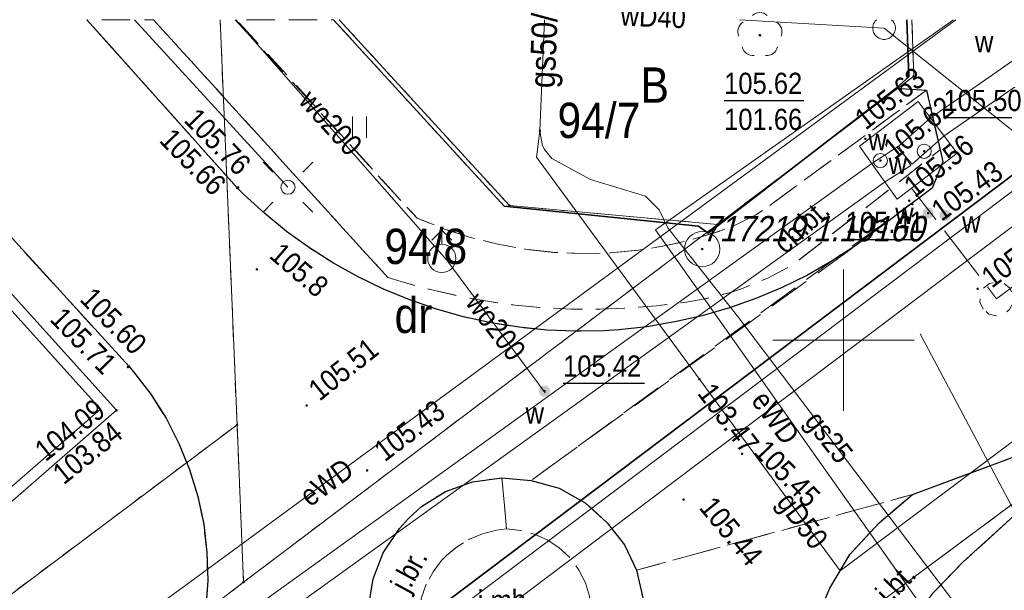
# Model space of a CAD drawing. Extents: x 7490163 to 7490671, y 5783984 to 5784563.
# Tile 27 of 43: x 7490371 to 7490406, y 5784441 to 5784461. Entities that reach past the tile are written whole.
import ezdxf
from ezdxf.enums import TextEntityAlignment as Align

# ---------------------------------------------------------------- set-up
doc = ezdxf.new("R2010")
doc.units = 0
doc.header["$MEASUREMENT"] = 0
for name, pattern in [('0.4_0.4', [0.8, 0.4, -0.4]), ('1.5_0.5', [2, 1.5, -0.5]), ('218-500', [1, 0.5, -0.5]), ('219-500', [0]), ('l219_500', [0]), ('l32_500', [0]), ('mz1.0_0.5', [1.5, 1, -0.5]), ('mz2.0_0.5', [2.5, 2, -0.5])]:
    doc.linetypes.add(name, pattern=pattern)
doc.layers.get('0').update_dxf_attribs({"linetype": 'CONTINUOUS', "lineweight": 5})
doc.layers.get('0').transparency = 0.8
for name, color, linetype, transparency in [('121-Punkt osnowy szczegółowej', 7, 'CONTINUOUS', 0.8), ('121-Punkt osnowy szczegółowej-Atr103', 7, 'CONTINUOUS', 0.8), ('203-Punkt załamania granicy działki nie stabilizowany', 7, 'CONTINUOUS', 0.8), ('210-Oznaczenie użytku', 7, 'CONTINUOUS', 0.8), ('211-Nr działki', 7, 'CONTINUOUS', 0.8), ('216-Granica obrębu', 7, 'CONTINUOUS', 0.8), ('218-Granica użytku', 7, 'CONTINUOUS', 0.8), ('219-Linia granicy', 7, 'CONTINUOUS', 0.8), ('583-Oś przewodu-SGPOD', 7, 'CONTINUOUS', 0.8), ('583-Oś przewodu-SGPOD-Atr17', 7, 'CONTINUOUS', 0.8), ('chodnik (powierzchnia)', 7, 'CONTINUOUS', 0.8), ('chodnik (powierzchnia)-Atr17', 7, 'CONTINUOUS', 0.8), ('drzewo liściaste (punkt)', 7, 'CONTINUOUS', 0.8), ('hydrant (punkt)', 7, 'CONTINUOUS', 0.8), ('jezdnia (powierzchnia)', 7, 'CONTINUOUS', 0.8), ('jezdnia (powierzchnia)-Atr17', 7, 'CONTINUOUS', 0.8), ('komora podziemna - przewód wodociągowy (powierzchnia)', 7, 'CONTINUOUS', 0.8), ('krawężnik (linia)', 7, 'CONTINUOUS', 0.8), ('latarnia (punkt)', 7, 'CONTINUOUS', 0.8), ('ogrodzenie trwałe (linia)', 7, 'CONTINUOUS', 0.8), ('przewód ciepłowniczy (linia)', 7, 'CONTINUOUS', 0.8), ('przewód elektroenergetyczny (linia)', 7, 'CONTINUOUS', 0.8), ('przewód elektroenergetyczny (linia)-Atr1', 7, 'CONTINUOUS', 0.8), ('przewód gazowy (linia)', 7, 'CONTINUOUS', 0.8), ('przewód gazowy (linia)-Atr1', 7, 'CONTINUOUS', 0.8), ('przewód kanalizacyjny (linia)', 7, 'CONTINUOUS', 0.8), ('przewód kanalizacyjny - projektowany lub w budowie (linia) - ob. projektowany', 7, 'CONTINUOUS', 0.8), ('przewód wodociągowy (linia)', 7, 'CONTINUOUS', 0.8), ('przewód wodociągowy (linia)-Atr1', 7, 'CONTINUOUS', 0.8), ('punkt o określonej wysokości (sieć ciepłownicza)', 7, 'CONTINUOUS', 0.8), ('punkt o określonej wysokości (sieć ciepłownicza)-Atr2', 7, 'CONTINUOUS', 0.8), ('punkt o określonej wysokości (sieć ciepłownicza)-Atr3', 7, 'CONTINUOUS', 0.8), ('punkt o określonej wysokości (sieć gazowa)', 7, 'CONTINUOUS', 0.8), ('punkt o określonej wysokości (sieć gazowa)-Atr2', 7, 'CONTINUOUS', 0.8), ('punkt o określonej wysokości (sieć wodociągowa)', 7, 'CONTINUOUS', 0.8), ('punkt o określonej wysokości (sieć wodociągowa)-Atr2', 7, 'CONTINUOUS', 0.8), ('punkt o określonej wysokości (sieć wodociągowa)-Atr3', 7, 'CONTINUOUS', 0.8), ('punkt wysokościowy naturalny', 7, 'CONTINUOUS', 0.8), ('punkt wysokościowy naturalny-Atr2', 7, 'CONTINUOUS', 0.8), ('punkt wysokościowy sztuczny', 7, 'CONTINUOUS', 0.8), ('punkt wysokościowy sztuczny-Atr2', 7, 'CONTINUOUS', 0.8), ('trawnik (powierzchnia)', 7, 'CONTINUOUS', 0.8), ('trawnik (powierzchnia) - symbol', 7, 'CONTINUOUS', 0.8), ('urządzenie techniczne projektowane lub w budowie (sieć kanalizacyjna) - powierzchnia - ob. projektowany', 7, 'CONTINUOUS', 0.8), ('Wstawianie ramki sekcyjnej z opisem', 7, 'CONTINUOUS', 0.8), ('właz okrągły - siec wodociągowa (punkt)', 7, 'CONTINUOUS', 0.8), ('właz okrągły - siec wodociągowa (punkt)-Atr17', 7, 'CONTINUOUS', 0.8), ('zasuwa - siec wodociągowa (punkt)', 7, 'CONTINUOUS', 0.8), ('zasuwa - siec wodociągowa (punkt)-Atr17', 7, 'CONTINUOUS', 0.8)]:
    doc.layers.add(name, color=color, linetype=linetype, transparency=transparency)
doc.styles.get("Standard").update_dxf_attribs({"font": 'txt', "width": 0.75})
doc.linetypes.add('902-500', pattern='A,3.75,0,[1,ksztalty.shx,S=0.5,R=0,X=0,Y=0],3.75', length=7.5)

# ---------------------------------------------------------------- blocks, each defined once
blk = doc.blocks.new('PW01')
at = {"linetype": 'Continuous', "lineweight": 13}
h = blk.add_hatch(color=0, dxfattribs=at)
edge = h.paths.add_edge_path()
edge.add_arc((0, 0), 0.045, 0, 360)
blk = doc.blocks.new('PW02')
at = {"linetype": 'Continuous', "lineweight": 13}
h = blk.add_hatch(color=0, dxfattribs=at)
edge = h.paths.add_edge_path()
edge.add_arc((0, 0), 0.045, 0, 360)
blk = doc.blocks.new('SM01')
at = {"color": 0, "linetype": 'Continuous', "lineweight": 13}
for p, q in [((-0.53, 0.531), (-0.883, 0.884)), ((0.531, 0.531), (0.884, 0.884)), ((-0.53, -0.53), (-0.883, -0.883)), ((0.531, -0.53), (0.884, -0.883))]:
    blk.add_line(p, q, dxfattribs=at)
blk.add_circle((0, 0), 0.25, dxfattribs=at)
blk = doc.blocks.new('US02')
at = {"color": 0, "linetype": 'Continuous', "lineweight": 13}
for p, q in [((0, 1), (-0.353, 0.647)), ((0, 0.5), (0, 1)), ((0, 1), (0.354, 0.647))]:
    blk.add_line(p, q, dxfattribs=at)
blk.add_circle((0, 0), 0.5, dxfattribs=at)
blk = doc.blocks.new('US25')
at = {"linetype": 'Continuous', "lineweight": 0}
h = blk.add_hatch(color=0, dxfattribs=at)
edge = h.paths.add_edge_path()
edge.add_arc((0, 0), 0.2, 0, 360)
blk = doc.blocks.new('US22')
at = {"color": 0, "linetype": 'Continuous', "lineweight": 13}
blk.add_circle((0, 0), 0.25, dxfattribs=at)
blk = doc.blocks.new('OP021')
at = {"linetype": 'Continuous', "lineweight": 13}
h = blk.add_hatch(color=0, dxfattribs=at)
edge = h.paths.add_edge_path()
edge.add_arc((0, 0), 0.05, 0, 360)
at = {"color": 0, "linetype": 'Continuous', "lineweight": 13}
for centre, start, end in [((0, 0.4), 49.272, 130.728), ((-0.38, 0.124), 121.308, 202.548), ((0.38, 0.124), 337.452, 58.692), ((-0.235, -0.324), 193.221, 274.871), ((0.235, -0.324), 265.129, 346.779)]:
    blk.add_arc(centre, 0.4, start, end, dxfattribs=at)
blk = doc.blocks.new('TU04')
at = {"color": 0, "linetype": 'Continuous', "lineweight": 13}
for p, q in [((0, 0), (0, 0.75)), ((0.5, 0), (0.5, 0.75))]:
    blk.add_line(p, q, dxfattribs=at)
blk = doc.blocks.new('203')
at = {"linetype": 'Continuous', "lineweight": 0}
h = blk.add_hatch(color=0, dxfattribs=at)
edge = h.paths.add_edge_path()
edge.add_arc((0, 0), 0.045, 0, 360)
blk = doc.blocks.new('121')
at = {"linetype": 'Continuous', "lineweight": 13}
h = blk.add_hatch(color=0, dxfattribs=at)
edge = h.paths.add_edge_path()
edge.add_arc((0, 0), 0.045, 0, 360)
at = {"color": 0, "linetype": 'Continuous', "lineweight": 13}
blk.add_circle((0, 0), 0.625, dxfattribs=at)

msp = doc.modelspace()

# ---------------------------------------------------------------- linework, layer by layer
at = {"layer": '216-Granica obrębu', "color": 7, "linetype": 'l32_500', "lineweight": 35, "flags": 128}
msp.add_lwpolyline([(7490413.255, 5784461.35), (7490268.73, 5784352.29)], dxfattribs=at)
at = {"layer": '218-Granica użytku', "color": 3, "linetype": '218-500', "lineweight": 18, "flags": 128}
for points in [[(7490268.73, 5784352.29), (7490413.255, 5784461.35)], [(7490378.55, 5784447.01), (7490377.951, 5784461.35)], [(7490388.18, 5784454.77), (7490382.16, 5784461.35)], [(7490400.92, 5784440.45), (7490429.035, 5784461.35)], [(7490402.415, 5784461.35), (7490402.48, 5784459.35)], [(7490402.48, 5784459.35), (7490395.54, 5784454.1)], [(7490395.54, 5784454.1), (7490388.18, 5784454.77)], [(7490378.78, 5784441.44), (7490395.54, 5784454.1)], [(7490360.38, 5784433.37), (7490378.55, 5784447.01)], [(7490378.55, 5784447.01), (7490378.78, 5784441.44)], [(7490378.78, 5784441.44), (7490351.6, 5784420.56)]]:
    msp.add_lwpolyline(points, dxfattribs=at)
at = {"layer": '219-Linia granicy', "color": 7, "linetype": 'l219_500', "lineweight": 18, "flags": 128}
msp.add_lwpolyline([(7490413.255, 5784461.35), (7490268.73, 5784352.29)], dxfattribs=at)
at = {"layer": '219-Linia granicy', "color": 7, "linetype": '219-500', "lineweight": 18, "flags": 128}
for points in [[(7490413.255, 5784461.35), (7490268.73, 5784352.29)], [(7490377.951, 5784461.35), (7490378.55, 5784447.01)], [(7490382.16, 5784461.35), (7490388.18, 5784454.77)], [(7490429.035, 5784461.35), (7490400.92, 5784440.45)], [(7490402.48, 5784459.35), (7490402.415, 5784461.35)], [(7490402.48, 5784459.35), (7490395.54, 5784454.1)], [(7490395.54, 5784454.1), (7490388.18, 5784454.77)], [(7490378.78, 5784441.44), (7490395.54, 5784454.1)], [(7490378.55, 5784447.01), (7490360.38, 5784433.37)], [(7490378.55, 5784447.01), (7490378.78, 5784441.44)], [(7490351.6, 5784420.56), (7490378.78, 5784441.44)]]:
    msp.add_lwpolyline(points, dxfattribs=at)
at = {"layer": '583-Oś przewodu-SGPOD', "color": 52, "linetype": 'Continuous', "lineweight": 18, "flags": 128}
msp.add_lwpolyline([(7490389.42, 5784461.35), (7490389.26, 5784457.42)], dxfattribs=at)
at = {"layer": 'chodnik (powierzchnia)', "color": 7, "linetype": 'mz1.0_0.5', "lineweight": 18, "flags": 128}
for points in [[(7490402.93, 5784458.85), (7490403.41, 5784456.74), (7490398.2, 5784452.67), (7490397.32, 5784452.2), (7490396.39, 5784451.82), (7490396, 5784451.69), (7490395.03, 5784451.45), (7490394.37, 5784451.34), (7490393.38, 5784451.22), (7490392.38, 5784451.14), (7490391.38, 5784451.1), (7490390.38, 5784451.1), (7490389.38, 5784451.15), (7490388.39, 5784451.24), (7490387.4, 5784451.38), (7490386.41, 5784451.56), (7490385.44, 5784451.78), (7490384.47, 5784452.04), (7490383.88, 5784452.22), (7490375.592, 5784461.35)], [(7490378.478, 5784461.35), (7490384.92, 5784454.32), (7490385.85, 5784453.95), (7490386.8, 5784453.64), (7490387.77, 5784453.4), (7490388.75, 5784453.22), (7490389.75, 5784453.11), (7490390.75, 5784453.07), (7490391.75, 5784453.09), (7490392.74, 5784453.19), (7490393.73, 5784453.35), (7490394.47, 5784453.52), (7490395.43, 5784453.8), (7490396, 5784454), (7490396.9, 5784454.44), (7490397.21, 5784454.64), (7490402.93, 5784458.85)]]:
    msp.add_lwpolyline(points, dxfattribs=at)
at = {"layer": 'jezdnia (powierzchnia)', "color": 7, "linetype": '1.5_0.5', "lineweight": 18, "flags": 128}
for points in [[(7490373.239, 5784461.35), (7490378.56, 5784455.39), (7490378.79, 5784455.16), (7490379.53, 5784454.49), (7490380.3, 5784453.85), (7490381.11, 5784453.27), (7490381.96, 5784452.73), (7490382.83, 5784452.25), (7490383.73, 5784451.81), (7490384.66, 5784451.43), (7490385.6, 5784451.1), (7490386.56, 5784450.83), (7490387.54, 5784450.62), (7490388.53, 5784450.46), (7490389.52, 5784450.36), (7490390.52, 5784450.32), (7490391.52, 5784450.34), (7490392.05, 5784450.37), (7490393.04, 5784450.48), (7490394.03, 5784450.65), (7490395, 5784450.87), (7490395.96, 5784451.15), (7490396.9, 5784451.48), (7490397.83, 5784451.87), (7490398.72, 5784452.31), (7490399.59, 5784452.81), (7490400.43, 5784453.35), (7490388.95, 5784445.04), (7490387.91, 5784445.13), (7490386.88, 5784444.99), (7490385.92, 5784444.65), (7490385.07, 5784444.11), (7490384.61, 5784443.69), (7490384.29, 5784443.34), (7490383.72, 5784442.47), (7490383.36, 5784441.55), (7490383.2, 5784440.55), (7490383.24, 5784439.52), (7490383.5, 5784438.55), (7490383.97, 5784437.63), (7490372.91, 5784432.64), (7490374.41, 5784433.96), (7490375.07, 5784434.71), (7490375.66, 5784435.52), (7490376.17, 5784436.37), (7490376.61, 5784437.28), (7490376.96, 5784438.21), (7490377.23, 5784439.17), (7490377.41, 5784440.16), (7490377.45, 5784440.5), (7490377.51, 5784441.5), (7490377.48, 5784442.5), (7490377.37, 5784443.49), (7490377.16, 5784444.47), (7490376.87, 5784445.42), (7490376.49, 5784446.35), (7490376.04, 5784447.24), (7490375.5, 5784448.09), (7490374.89, 5784448.88), (7490374.73, 5784449.07), (7490367.17, 5784457.37), (7490363.523, 5784461.35)], [(7490427.785, 5784461.35), (7490416.51, 5784452.77), (7490414.58, 5784451.3), (7490409.93, 5784447.33), (7490402.43, 5784444.54), (7490392.68, 5784441.86), (7490392.25, 5784442.76), (7490391.64, 5784443.54), (7490390.86, 5784444.25), (7490389.94, 5784444.76), (7490388.95, 5784445.04), (7490403.13, 5784455.39)], [(7490403.13, 5784455.39), (7490403.51, 5784456.32), (7490403.41, 5784456.74), (7490402.93, 5784458.85), (7490401.86, 5784458.92), (7490402.3, 5784459.33), (7490402.233, 5784461.35)]]:
    msp.add_lwpolyline(points, dxfattribs=at)
for points in [[(7490398.9, 5784433.41), (7490398.57, 5784434.42), (7490398.39, 5784435.78), (7490398.35, 5784437.3), (7490398.56, 5784438.62), (7490398.89, 5784439.77), (7490399.51, 5784441.22), (7490400.22, 5784442.42), (7490401.26, 5784443.54), (7490402.43, 5784444.54), (7490409.93, 5784447.33), (7490409.16, 5784446.61), (7490407.84, 5784445.44), (7490404.22, 5784442.14), (7490403.17, 5784441.06), (7490402.24, 5784439.84), (7490401.56, 5784438.49), (7490401.06, 5784437.07), (7490400.84, 5784435.86), (7490400.75, 5784434.8)], [(7490383.97, 5784437.63), (7490383.5, 5784438.55), (7490383.24, 5784439.52), (7490383.2, 5784440.55), (7490383.36, 5784441.55), (7490383.72, 5784442.47), (7490384.29, 5784443.34), (7490384.61, 5784443.69), (7490385.07, 5784444.11), (7490385.92, 5784444.65), (7490386.88, 5784444.99), (7490387.91, 5784445.13), (7490388.08, 5784443.32), (7490387.72, 5784443.28), (7490387.23, 5784443.15), (7490386.77, 5784442.96), (7490386.34, 5784442.7), (7490385.96, 5784442.38), (7490385.78, 5784442.2), (7490385.48, 5784441.8), (7490385.24, 5784441.36), (7490385.07, 5784440.89), (7490384.98, 5784440.4), (7490384.95, 5784439.9), (7490385.06, 5784439.41), (7490385.25, 5784438.95), (7490385.51, 5784438.52)], [(7490387.91, 5784445.13), (7490388.95, 5784445.04), (7490389.94, 5784444.76), (7490390.86, 5784444.25), (7490391.64, 5784443.54), (7490392.25, 5784442.76), (7490392.68, 5784441.86), (7490392.9, 5784440.88), (7490392.94, 5784439.85), (7490392.73, 5784438.87), (7490392.36, 5784437.96), (7490391.82, 5784437.13), (7490391.08, 5784436.43), (7490390.22, 5784435.88), (7490389.27, 5784435.54), (7490388.26, 5784435.39), (7490387.25, 5784435.46), (7490386.31, 5784435.73), (7490385.37, 5784436.21), (7490384.52, 5784436.93), (7490383.97, 5784437.63), (7490385.51, 5784438.52), (7490385.83, 5784438.15), (7490386.21, 5784437.83), (7490386.64, 5784437.58), (7490387.11, 5784437.4), (7490387.58, 5784437.3), (7490387.75, 5784437.27), (7490388.25, 5784437.25), (7490388.75, 5784437.32), (7490389.22, 5784437.47), (7490389.67, 5784437.69), (7490389.71, 5784437.72), (7490390.11, 5784438.02), (7490390.45, 5784438.38), (7490390.72, 5784438.8), (7490390.92, 5784439.26), (7490390.98, 5784439.45), (7490391.07, 5784439.94), (7490391.08, 5784440.44), (7490391.01, 5784440.94), (7490390.87, 5784441.41), (7490390.64, 5784441.86), (7490390.6, 5784441.92), (7490390.3, 5784442.32), (7490389.93, 5784442.66), (7490389.52, 5784442.94), (7490389.06, 5784443.14), (7490388.58, 5784443.27), (7490388.08, 5784443.32)], [(7490493.35, 5784270.83), (7490487.55, 5784281.94), (7490484.68, 5784287.36), (7490481.18, 5784293.46), (7490479.7, 5784296.05), (7490471.34, 5784310.89), (7490456.89, 5784338.8), (7490453.54, 5784345.1), (7490448.2, 5784354.55), (7490447.85, 5784355.26), (7490447.28, 5784356.08), (7490446.57, 5784356.78), (7490445.75, 5784357.35), (7490445.05, 5784357.69), (7490444.1, 5784358), (7490443.11, 5784358.16), (7490442.77, 5784358.18), (7490441.77, 5784358.14), (7490440.79, 5784357.94), (7490439.81, 5784357.56), (7490437.44, 5784356.36), (7490434.62, 5784361.99), (7490437.1, 5784364.34), (7490438.36, 5784366.53), (7490438.74, 5784367.63), (7490438.93, 5784368.61), (7490439.01, 5784369.61), (7490439.01, 5784369.65), (7490438.97, 5784370.65), (7490438.8, 5784371.63), (7490438.52, 5784372.59), (7490438.13, 5784373.51), (7490434.4, 5784380.63), (7490433.69, 5784381.68), (7490432.98, 5784382.39), (7490432.17, 5784382.97), (7490431.26, 5784383.42), (7490430.3, 5784383.71), (7490429.31, 5784383.84), (7490427.04, 5784383.51), (7490424.41, 5784382.28), (7490422.06, 5784381.02), (7490421.44, 5784380.24), (7490420.96, 5784379.36), (7490420.61, 5784378.43), (7490420.41, 5784377.45), (7490420.37, 5784376.45), (7490420.45, 5784375.62), (7490417.08, 5784386.72), (7490419.34, 5784388.17), (7490419.63, 5784388.47), (7490420.28, 5784389.24), (7490420.84, 5784390.06), (7490421.17, 5784390.64), (7490421.59, 5784391.54), (7490421.91, 5784392.49), (7490422.14, 5784393.46), (7490422.2, 5784394.01), (7490422.22, 5784395.01), (7490422.16, 5784396), (7490422, 5784396.99), (7490421.81, 5784397.77), (7490421.49, 5784398.71), (7490421.08, 5784399.63), (7490420.59, 5784400.5), (7490420.02, 5784401.32), (7490419.49, 5784402.23), (7490418.96, 5784403.08), (7490418.4, 5784403.91), (7490417.82, 5784404.73), (7490417.21, 5784405.52), (7490416.88, 5784405.93), (7490416.24, 5784406.69), (7490415.57, 5784407.44), (7490414.88, 5784408.16), (7490414.17, 5784408.86), (7490412.33, 5784410.59), (7490395.46, 5784424.98), (7490394.74, 5784425.56), (7490393.17, 5784426.96), (7490391.74, 5784428.21), (7490390.88, 5784428.72), (7490389.98, 5784429.16), (7490388.99, 5784429.54), (7490388.03, 5784429.82), (7490387.05, 5784430.03), (7490386.1, 5784430.16), (7490385.1, 5784430.2), (7490384.1, 5784430.14), (7490383.12, 5784429.97), (7490382.02, 5784429.69), (7490381.08, 5784429.36), (7490380.17, 5784428.95), (7490379.77, 5784428.74), (7490378.92, 5784428.22), (7490372.91, 5784432.64), (7490383.97, 5784437.63), (7490384.52, 5784436.93), (7490385.37, 5784436.21), (7490386.31, 5784435.73), (7490387.25, 5784435.46), (7490388.26, 5784435.39), (7490389.27, 5784435.54), (7490390.22, 5784435.88), (7490391.08, 5784436.43), (7490391.82, 5784437.13), (7490392.36, 5784437.96), (7490392.73, 5784438.87), (7490392.94, 5784439.85), (7490392.9, 5784440.88), (7490392.68, 5784441.86), (7490402.43, 5784444.54), (7490401.26, 5784443.54), (7490400.22, 5784442.42), (7490399.51, 5784441.22), (7490398.89, 5784439.77), (7490398.56, 5784438.62), (7490398.35, 5784437.3), (7490398.39, 5784435.78), (7490398.57, 5784434.42), (7490398.9, 5784433.41), (7490400.75, 5784434.8), (7490400.8, 5784433.59), (7490400.95, 5784432.63), (7490401.21, 5784431.65), (7490401.59, 5784430.64), (7490402.14, 5784429.55), (7490402.84, 5784428.52), (7490403.51, 5784427.79), (7490405.7, 5784425.76), (7490407.31, 5784424.39), (7490414.92, 5784417.89), (7490417.15, 5784415.87), (7490419.33, 5784413.8), (7490421.46, 5784411.7), (7490423.56, 5784409.54), (7490425.54, 5784407.29), (7490427.49, 5784404.98), (7490429.44, 5784402.49), (7490430.43, 5784401.18), (7490431.36, 5784399.89), (7490432.48, 5784399.49), (7490449.49, 5784367.1), (7490463.26, 5784341.09), (7490478.57, 5784312.2), (7490479.08, 5784311.34), (7490479.67, 5784310.53), (7490480.38, 5784309.72), (7490481.1, 5784309.03), (7490481.88, 5784308.4), (7490482.71, 5784307.85), (7490483.59, 5784307.37), (7490484.5, 5784306.96), (7490485.45, 5784306.64), (7490486.42, 5784306.4), (7490487.41, 5784306.24), (7490487.86, 5784306.2), (7490488.86, 5784306.17), (7490489.86, 5784306.22), (7490490.85, 5784306.35), (7490491.82, 5784306.57), (7490492.78, 5784306.87), (7490493.71, 5784307.24), (7490494.6, 5784307.69), (7490495.34, 5784308.14), (7490498.61, 5784303.32), (7490497.74, 5784302.84), (7490496.9, 5784302.28), (7490496.11, 5784301.67), (7490495.38, 5784300.99), (7490494.7, 5784300.26), (7490494.07, 5784299.48), (7490493.52, 5784298.65), (7490493.03, 5784297.78), (7490492.72, 5784297.14), (7490492.35, 5784296.21), (7490492.05, 5784295.26), (7490491.83, 5784294.28), (7490491.69, 5784293.29), (7490491.65, 5784292.28), (7490491.65, 5784291.15), (7490491.76, 5784290.16), (7490491.97, 5784289.18), (7490492.25, 5784288.22), (7490492.62, 5784287.29), (7490493.73, 5784285.36), (7490499.77, 5784274.09)], [(7490384.95, 5784439.9), (7490384.98, 5784440.4), (7490385.07, 5784440.89), (7490385.24, 5784441.36), (7490385.48, 5784441.8), (7490385.78, 5784442.2), (7490385.96, 5784442.38), (7490386.34, 5784442.7), (7490386.77, 5784442.96), (7490387.23, 5784443.15), (7490387.72, 5784443.28), (7490388.08, 5784443.32), (7490388.58, 5784443.27), (7490389.06, 5784443.14), (7490389.52, 5784442.94), (7490389.93, 5784442.66), (7490390.3, 5784442.32), (7490390.6, 5784441.92), (7490390.64, 5784441.86), (7490390.87, 5784441.41), (7490391.01, 5784440.94), (7490391.08, 5784440.44), (7490391.07, 5784439.94), (7490390.98, 5784439.45), (7490390.92, 5784439.26), (7490390.72, 5784438.8), (7490390.45, 5784438.38), (7490390.11, 5784438.02), (7490389.71, 5784437.72), (7490389.67, 5784437.69), (7490389.22, 5784437.47), (7490388.75, 5784437.32), (7490388.25, 5784437.25), (7490387.75, 5784437.27), (7490387.58, 5784437.3), (7490387.11, 5784437.4), (7490386.64, 5784437.58), (7490386.21, 5784437.83), (7490385.83, 5784438.15), (7490385.51, 5784438.52), (7490385.25, 5784438.95), (7490385.06, 5784439.41)]]:
    msp.add_lwpolyline(points, close=True, dxfattribs=at)
at = {"layer": 'komora podziemna - przewód wodociągowy (powierzchnia)', "color": 5, "linetype": 'Continuous', "lineweight": 18, "flags": 128}
for points in [[(7490401.83, 5784461.05), (7490401.83, 5784461.01), (7490401.82, 5784460.97), (7490401.81, 5784460.94), (7490401.8, 5784460.9), (7490401.78, 5784460.86), (7490401.76, 5784460.83), (7490401.74, 5784460.8), (7490401.71, 5784460.77), (7490401.68, 5784460.74), (7490401.65, 5784460.72), (7490401.62, 5784460.7), (7490401.58, 5784460.68), (7490401.55, 5784460.67), (7490401.51, 5784460.66), (7490401.47, 5784460.65), (7490401.43, 5784460.65), (7490401.39, 5784460.65), (7490401.35, 5784460.66), (7490401.31, 5784460.67), (7490401.28, 5784460.68), (7490401.24, 5784460.7), (7490401.21, 5784460.72), (7490401.18, 5784460.74), (7490401.15, 5784460.77), (7490401.12, 5784460.8), (7490401.1, 5784460.83), (7490401.08, 5784460.86), (7490401.06, 5784460.9), (7490401.05, 5784460.94), (7490401.04, 5784460.97), (7490401.03, 5784461.01), (7490401.03, 5784461.05), (7490401.03, 5784461.09), (7490401.04, 5784461.13), (7490401.05, 5784461.17), (7490401.06, 5784461.21), (7490401.08, 5784461.24), (7490401.1, 5784461.27), (7490401.12, 5784461.31), (7490401.15, 5784461.33), (7490401.17, 5784461.35)], [(7490401.69, 5784461.35), (7490401.71, 5784461.33), (7490401.74, 5784461.31), (7490401.76, 5784461.27), (7490401.78, 5784461.24), (7490401.8, 5784461.21), (7490401.81, 5784461.17), (7490401.82, 5784461.13), (7490401.83, 5784461.09), (7490401.83, 5784461.05)]]:
    msp.add_lwpolyline(points, dxfattribs=at)
msp.add_lwpolyline([(7490400.56, 5784456.87), (7490402.63, 5784458.45), (7490403.1, 5784457.84), (7490403.53, 5784457.26), (7490404.01, 5784456.62), (7490401.89, 5784454.99), (7490401.5, 5784455.54), (7490401.01, 5784456.24)], close=True, dxfattribs=at)
at = {"layer": 'krawężnik (linia)', "color": 7, "linetype": 'Continuous', "lineweight": 25, "flags": 128}
for points in [[(7490401.86, 5784458.92), (7490402.93, 5784458.85), (7490403.41, 5784456.74), (7490403.51, 5784456.32), (7490403.13, 5784455.39), (7490400.43, 5784453.35), (7490399.59, 5784452.81), (7490398.72, 5784452.31), (7490397.83, 5784451.87), (7490396.9, 5784451.48), (7490395.96, 5784451.15), (7490395, 5784450.87), (7490394.03, 5784450.65), (7490393.04, 5784450.48), (7490392.05, 5784450.37), (7490391.52, 5784450.34), (7490390.52, 5784450.32), (7490389.52, 5784450.36), (7490388.53, 5784450.46), (7490387.54, 5784450.62), (7490386.56, 5784450.83), (7490385.6, 5784451.1), (7490384.66, 5784451.43), (7490383.73, 5784451.81), (7490382.83, 5784452.25), (7490381.96, 5784452.73), (7490381.11, 5784453.27), (7490380.3, 5784453.85), (7490379.53, 5784454.49), (7490378.79, 5784455.16), (7490378.56, 5784455.39), (7490373.239, 5784461.35)], [(7490367.17, 5784457.37), (7490374.73, 5784449.07), (7490374.89, 5784448.88), (7490375.5, 5784448.09), (7490376.04, 5784447.24), (7490376.49, 5784446.35), (7490376.87, 5784445.42), (7490377.16, 5784444.47), (7490377.37, 5784443.49), (7490377.48, 5784442.5), (7490377.51, 5784441.5), (7490377.45, 5784440.5), (7490377.41, 5784440.16), (7490377.23, 5784439.17), (7490376.96, 5784438.21), (7490376.61, 5784437.28), (7490376.17, 5784436.37), (7490375.66, 5784435.52), (7490375.07, 5784434.71), (7490374.41, 5784433.96), (7490372.91, 5784432.64), (7490341.91, 5784409.31)], [(7490400.75, 5784434.8), (7490398.9, 5784433.41), (7490398.57, 5784434.42), (7490398.39, 5784435.78), (7490398.35, 5784437.3), (7490398.56, 5784438.62), (7490398.89, 5784439.77), (7490399.51, 5784441.22), (7490400.22, 5784442.42), (7490401.26, 5784443.54), (7490402.43, 5784444.54), (7490409.93, 5784447.33)], [(7490403.17, 5784441.06), (7490404.22, 5784442.14), (7490407.84, 5784445.44), (7490409.16, 5784446.61), (7490409.93, 5784447.33)], [(7490383.2, 5784440.55), (7490383.36, 5784441.55), (7490383.72, 5784442.47), (7490384.29, 5784443.34), (7490384.61, 5784443.69), (7490385.07, 5784444.11), (7490385.92, 5784444.65), (7490386.88, 5784444.99), (7490387.91, 5784445.13), (7490388.95, 5784445.04), (7490389.94, 5784444.76), (7490390.86, 5784444.25), (7490391.64, 5784443.54), (7490392.25, 5784442.76), (7490392.68, 5784441.86), (7490392.9, 5784440.88)]]:
    msp.add_lwpolyline(points, dxfattribs=at)
at = {"layer": 'ogrodzenie trwałe (linia)', "color": 7, "linetype": '902-500', "lineweight": 35, "flags": 128}
for points in [[(7490401.86, 5784458.92), (7490395.21, 5784453.79), (7490394.87, 5784454.04), (7490387.99, 5784454.75), (7490381.957, 5784461.35)], [(7490401.86, 5784458.92), (7490402.3, 5784459.33), (7490402.233, 5784461.35)]]:
    msp.add_lwpolyline(points, dxfattribs=at)
at = {"layer": 'przewód ciepłowniczy (linia)', "color": 212, "linetype": 'Continuous', "lineweight": 18, "flags": 128}
for points in [[(7490363.66, 5784438.79), (7490373.72, 5784447.56), (7490361.29, 5784461.35)], [(7490361.824, 5784461.35), (7490374.29, 5784447.52), (7490364.21, 5784438.74)]]:
    msp.add_lwpolyline(points, dxfattribs=at)
at = {"layer": 'przewód elektroenergetyczny (linia)', "color": 1, "linetype": 'Continuous', "lineweight": 18, "flags": 128}
for points in [[(7490380.35, 5784455.42), (7490374.925, 5784461.35)], [(7490403.972, 5784461.35), (7490400.21, 5784458.58), (7490376.74, 5784441.33)], [(7490403.23, 5784425.03), (7490402.94, 5784426.5), (7490403.53, 5784436.1), (7490403.72, 5784439.23), (7490393.35, 5784453.91), (7490403.889, 5784461.35)], [(7490264.97, 5784357.098), (7490265.05, 5784357.16), (7490278.51, 5784367.55), (7490306.09, 5784388.06), (7490334.58, 5784409.92), (7490352.44, 5784423.68), (7490376.74, 5784441.33)]]:
    msp.add_lwpolyline(points, dxfattribs=at)
at = {"layer": 'przewód gazowy (linia)', "color": 40, "linetype": 'Continuous', "lineweight": 18, "flags": 128}
for points in [[(7490399.88, 5784441.84), (7490410.02, 5784449.45), (7490425.879, 5784461.35)], [(7490389.26, 5784457.42), (7490389.14, 5784456.48), (7490394.9, 5784448.62), (7490399.88, 5784441.84)], [(7490389.26, 5784457.42), (7490389.35, 5784456.88), (7490389.42, 5784456.75), (7490389.68, 5784456.43), (7490391.05, 5784455.69), (7490392.99, 5784455.1), (7490393.48, 5784454.62), (7490393.78, 5784453.98), (7490394.17, 5784453.49), (7490396.25, 5784450.85), (7490407.38, 5784436.14), (7490408.75, 5784434.24)]]:
    msp.add_lwpolyline(points, dxfattribs=at)
at = {"layer": 'przewód kanalizacyjny (linia)', "color": 34, "linetype": 'Continuous', "lineweight": 18, "flags": 128}
msp.add_lwpolyline([(7490430.46, 5784397.93), (7490402.71, 5784450.23)], dxfattribs=at)
at = {"layer": 'przewód kanalizacyjny - projektowany lub w budowie (linia) - ob. projektowany', "color": 34, "linetype": 'CONTINUOUS', "lineweight": 18}
for p, q in [((7490382.039, 5784437.229), (7490414.539, 5784461.749)), ((7490382.641, 5784436.431), (7490415.141, 5784460.951))]:
    msp.add_line(p, q, dxfattribs=at)
at = {"layer": 'przewód kanalizacyjny - projektowany lub w budowie (linia) - ob. projektowany', "color": 34, "linetype": 'mz2.0_0.5', "lineweight": 18, "flags": 128}
msp.add_lwpolyline([(7490407.25, 5784458.98), (7490407.84, 5784458.17), (7490410.63, 5784455.42), (7490405.41, 5784451.47), (7490402.4, 5784455.39)], dxfattribs=at)
at = {"layer": 'przewód wodociągowy (linia)', "color": 5, "linetype": 'CONTINUOUS', "lineweight": 18}
for p, q in [((7490403.062, 5784457.865), (7490406.232, 5784460.069)), ((7490403.558, 5784457.235), (7490406.688, 5784459.411)), ((7490401.894, 5784456.829), (7490403.062, 5784457.865)), ((7490402.426, 5784456.231), (7490403.558, 5784457.235)), ((7490400.995, 5784456.261), (7490401.945, 5784456.867)), ((7490401.894, 5784456.829), (7490402.16, 5784456.53)), ((7490401.945, 5784456.867), (7490402.16, 5784456.53)), ((7490372.083, 5784435.442), (7490400.995, 5784456.261)), ((7490402.426, 5784456.231), (7490402.16, 5784456.53)), ((7490402.375, 5784456.193), (7490402.16, 5784456.53)), ((7490401.445, 5784455.599), (7490402.375, 5784456.193)), ((7490372.557, 5784434.798), (7490401.445, 5784455.599))]:
    msp.add_line(p, q, dxfattribs=at)
at = {"layer": 'przewód wodociągowy (linia)', "color": 5, "linetype": 'Continuous', "lineweight": 18, "flags": 128}
for points in [[(7490378.508, 5784461.35), (7490385.97, 5784452.84)], [(7490396.318, 5784461.35), (7490401.43, 5784461.05)], [(7490401.43, 5784461.05), (7490414.34, 5784450.74)], [(7490385.97, 5784452.84), (7490389.44, 5784448.14)]]:
    msp.add_lwpolyline(points, dxfattribs=at)
at = {"layer": 'punkt o określonej wysokości (sieć wodociągowa)-Atr2', "color": 7, "flags": 128}
for points in [[(7490395.775, 5784458.489), (7490398.592, 5784458.489)], [(7490403.532, 5784457.882), (7490406.375, 5784457.882)], [(7490400.072, 5784453.566), (7490402.66, 5784453.566)], [(7490390.079, 5784448.481), (7490392.959, 5784448.481)]]:
    msp.add_lwpolyline(points, dxfattribs=at)
at = {"layer": 'trawnik (powierzchnia)', "color": 7, "linetype": 'mz1.0_0.5', "lineweight": 18, "flags": 128}
for points in [[(7490383.88, 5784452.22), (7490384.47, 5784452.04), (7490385.44, 5784451.78), (7490386.41, 5784451.56), (7490387.4, 5784451.38), (7490388.39, 5784451.24), (7490389.38, 5784451.15), (7490390.38, 5784451.1), (7490391.38, 5784451.1), (7490392.38, 5784451.14), (7490393.38, 5784451.22), (7490394.37, 5784451.34), (7490395.03, 5784451.45), (7490396, 5784451.69), (7490396.39, 5784451.82), (7490397.32, 5784452.2), (7490398.2, 5784452.67), (7490403.41, 5784456.74), (7490403.51, 5784456.32), (7490403.13, 5784455.39), (7490400.43, 5784453.35), (7490399.59, 5784452.81), (7490398.72, 5784452.31), (7490397.83, 5784451.87), (7490396.9, 5784451.48), (7490395.96, 5784451.15), (7490395, 5784450.87), (7490394.03, 5784450.65), (7490393.04, 5784450.48), (7490392.05, 5784450.37), (7490391.52, 5784450.34), (7490390.52, 5784450.32), (7490389.52, 5784450.36), (7490388.53, 5784450.46), (7490387.54, 5784450.62), (7490386.56, 5784450.83), (7490385.6, 5784451.1), (7490384.66, 5784451.43), (7490383.73, 5784451.81), (7490382.83, 5784452.25), (7490381.96, 5784452.73), (7490381.11, 5784453.27), (7490380.3, 5784453.85), (7490379.53, 5784454.49), (7490378.79, 5784455.16), (7490378.56, 5784455.39), (7490373.24, 5784461.35), (7490375.59, 5784461.35)], [(7490387.99, 5784454.75), (7490394.87, 5784454.04), (7490395.21, 5784453.79), (7490401.86, 5784458.92), (7490402.93, 5784458.85), (7490397.21, 5784454.64), (7490396.9, 5784454.44), (7490396, 5784454), (7490395.43, 5784453.8), (7490394.47, 5784453.52), (7490393.73, 5784453.35), (7490392.74, 5784453.19), (7490391.75, 5784453.09), (7490390.75, 5784453.07), (7490389.75, 5784453.11), (7490388.75, 5784453.22), (7490387.77, 5784453.4), (7490386.8, 5784453.64), (7490385.85, 5784453.95), (7490384.92, 5784454.32), (7490378.53, 5784461.35), (7490381.96, 5784461.35)], [(7490410.11, 5784441.21), (7490400.8, 5784433.59), (7490400.75, 5784434.8), (7490400.84, 5784435.86), (7490401.06, 5784437.07), (7490401.56, 5784438.49), (7490402.24, 5784439.84), (7490403.17, 5784441.06), (7490404.22, 5784442.14), (7490407.84, 5784445.44)]]:
    msp.add_lwpolyline(points, close=True, dxfattribs=at)
at = {"layer": 'urządzenie techniczne projektowane lub w budowie (sieć kanalizacyjna) - powierzchnia - ob. projektowany', "color": 34, "linetype": '0.4_0.4', "lineweight": 18, "flags": 128}
msp.add_lwpolyline([(7490404.94, 5784451.1), (7490404.82, 5784451.35), (7490404.83, 5784451.61), (7490404.95, 5784451.85), (7490405.16, 5784452.01), (7490405.42, 5784452.07), (7490405.68, 5784452.01), (7490405.88, 5784451.84), (7490406, 5784451.59), (7490405.99, 5784451.33), (7490405.87, 5784451.09), (7490405.66, 5784450.93), (7490405.4, 5784450.87), (7490405.14, 5784450.93)], close=True, dxfattribs=at)
at = {"layer": 'Wstawianie ramki sekcyjnej z opisem', "color": 7, "linetype": 'Continuous', "lineweight": 13, "flags": 128}
for points in [[(7490400, 5784447.5), (7490400, 5784452.5)], [(7490397.5, 5784450), (7490402.5, 5784450)]]:
    msp.add_lwpolyline(points, dxfattribs=at)

# ---------------------------------------------------------------- block references
at = {"layer": '121-Punkt osnowy szczegółowej', "color": 7, "linetype": 'Continuous', "lineweight": 18}
msp.add_blockref('121', (7490395, 5784453.23), dxfattribs=at)
at = {"layer": '203-Punkt załamania granicy działki nie stabilizowany', "color": 7, "linetype": 'Continuous', "lineweight": 18}
for p in [(7490402.48, 5784459.35), (7490388.18, 5784454.77), (7490395.54, 5784454.1), (7490378.55, 5784447.01), (7490378.78, 5784441.44)]:
    msp.add_blockref('203', p, dxfattribs=at)
at = {"layer": 'drzewo liściaste (punkt)', "color": 94, "linetype": 'Continuous', "lineweight": 13}
msp.add_blockref('OP021', (7490397.04, 5784460.8), dxfattribs=at)
at = {"layer": 'hydrant (punkt)', "color": 7, "linetype": 'Continuous', "lineweight": 18}
msp.add_blockref('US02', (7490385.79, 5784452.9), dxfattribs=at)
at = {"layer": 'latarnia (punkt)', "color": 7, "linetype": 'Continuous', "lineweight": 18}
msp.add_blockref('SM01', (7490380.35, 5784455.42), dxfattribs=at)
at = {"layer": 'punkt o określonej wysokości (sieć ciepłownicza)', "color": 212, "linetype": 'Continuous', "lineweight": 13}
msp.add_blockref('PW01', (7490374.29, 5784447.52), dxfattribs=at)
at = {"layer": 'punkt o określonej wysokości (sieć gazowa)', "color": 40, "linetype": 'Continuous', "lineweight": 13}
for p in [(7490389.26, 5784457.42), (7490394.9, 5784448.62)]:
    msp.add_blockref('PW01', p, dxfattribs=at)
at = {"layer": 'punkt o określonej wysokości (sieć wodociągowa)', "color": 5, "linetype": 'Continuous', "lineweight": 13}
for p, rotation in [((7490402.85, 5784456.69), 28.355), ((7490402.99, 5784454.5), 214), ((7490389.42, 5784448.2), 216.9769999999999)]:
    msp.add_blockref('PW01', p, dxfattribs=dict(at, rotation=rotation))
msp.add_blockref('PW01', (7490401.3, 5784456.36), dxfattribs=at)
at = {"layer": 'punkt wysokościowy naturalny', "color": 7, "linetype": 'Continuous', "lineweight": 13}
msp.add_blockref('PW01', (7490379.25, 5784452.51), dxfattribs=at)
at = {"layer": 'punkt wysokościowy sztuczny', "color": 7, "linetype": 'Continuous', "lineweight": 13}
for p in [(7490400.77, 5784457.13), (7490401.3, 5784456.36), (7490378.56, 5784455.39), (7490378.59, 5784455.41), (7490402.32, 5784454.94), (7490402.43, 5784454.82), (7490404.74, 5784451.82), (7490374.69, 5784449.05), (7490374.73, 5784449.07), (7490381.01, 5784447.69), (7490396.41, 5784445.98), (7490383.15, 5784445.39), (7490394.34, 5784444.36)]:
    msp.add_blockref('PW02', p, dxfattribs=at)
at = {"layer": 'trawnik (powierzchnia) - symbol', "color": 7, "linetype": 'Continuous', "lineweight": 18}
msp.add_blockref('TU04', (7490382.629, 5784457.169), dxfattribs=at)
at = {"layer": 'właz okrągły - siec wodociągowa (punkt)', "color": 7, "linetype": 'Continuous', "lineweight": 18, "rotation": 28.355}
msp.add_blockref('US22', (7490402.85, 5784456.69), dxfattribs=at)
at = {"layer": 'właz okrągły - siec wodociągowa (punkt)', "color": 7, "linetype": 'Continuous', "lineweight": 18}
msp.add_blockref('US22', (7490401.3, 5784456.36), dxfattribs=at)
at = {"layer": 'zasuwa - siec wodociągowa (punkt)', "color": 7, "linetype": 'Continuous', "lineweight": 13}
for p, rotation in [((7490402.99, 5784454.5), 214), ((7490403.59, 5784454.42), 132.161), ((7490389.42, 5784448.2), 216.9769999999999)]:
    msp.add_blockref('US25', p, dxfattribs=dict(at, rotation=rotation))

# ---------------------------------------------------------------- texts
at = {"layer": '121-Punkt osnowy szczegółowej-Atr103', "color": 7, "oblique": 15, "width": 0.9}
msp.add_text('717219.1.10160', height=0.9, dxfattribs=at).set_placement((7490395, 5784453.23), align=Align.BOTTOM_LEFT)
at = {"layer": '210-Oznaczenie użytku', "color": 3, "linetype": 'Continuous', "lineweight": 18, "width": 0.9}
for s, p in [('B', (7490392.82, 5784458.41)), ('dr', (7490384.12, 5784450.26))]:
    msp.add_text(s, height=1.25, dxfattribs=at).set_placement(p)
at = {"layer": '211-Nr działki', "color": 7, "linetype": 'Continuous', "lineweight": 18, "width": 0.9}
msp.add_text('94/7', height=1.25, dxfattribs=at).set_placement((7490392.81, 5784458.41), align=Align.TOP_RIGHT)
msp.add_text('94/8', height=1.25, dxfattribs=at).set_placement((7490383.76, 5784452.7))
at = {"layer": '583-Oś przewodu-SGPOD-Atr17', "color": 52, "width": 0.9}
msp.add_text('gs50/25', height=0.9, rotation=87.64, dxfattribs=at).set_placement((7490389.409, 5784460.857), align=Align.MIDDLE_CENTER)
msp.add_text('gs50/25', height=0.9, rotation=87.64, dxfattribs=at).set_placement((7490389.409, 5784460.857), align=Align.MIDDLE_CENTER)
at = {"layer": 'chodnik (powierzchnia)-Atr17', "color": 7, "width": 0.9}
msp.add_text('ch.bt.', height=0.75, rotation=42.455, dxfattribs=at).set_placement((7490398.505, 5784454.039), align=Align.MIDDLE_CENTER)
msp.add_text('ch.bt.', height=0.75, rotation=42.455, dxfattribs=at).set_placement((7490398.505, 5784454.039), align=Align.MIDDLE_CENTER)
at = {"layer": 'jezdnia (powierzchnia)-Atr17', "color": 7, "width": 0.9}
for s, rotation, p in [('j.br.', 61.435, (7490384.63, 5784441.856)), ('j.bt.', 45.807, (7490401.842, 5784441.391)), ('j.mb.', 0.774, (7490388.042, 5784440.79))]:
    msp.add_text(s, height=0.75, rotation=rotation, dxfattribs=at).set_placement(p, align=Align.MIDDLE_CENTER)
at = {"layer": 'przewód elektroenergetyczny (linia)-Atr1', "color": 1, "width": 0.9}
for rotation, p in [(306.212, (7490397.598, 5784447.267)), (36.318, (7490381.712, 5784444.973))]:
    msp.add_text('eWD', height=0.75, rotation=rotation, dxfattribs=at).set_placement(p, align=Align.MIDDLE_CENTER)
at = {"layer": 'przewód gazowy (linia)-Atr1', "color": 7, "width": 0.9}
for s, rotation, p in [('gs25', 308.075, (7490399.483, 5784446.577)), ('gD50', 307.214, (7490398.548, 5784443.618))]:
    msp.add_text(s, height=0.75, rotation=rotation, dxfattribs=at).set_placement(p, align=Align.MIDDLE_CENTER)
at = {"layer": 'przewód wodociągowy (linia)-Atr1', "color": 5, "width": 0.9}
for s, rotation, p in [('wD40', 357.608, (7490393.268, 5784461.468)), ('wo200', 312.178, (7490381.862, 5784457.706)), ('wo200', 307.402, (7490387.705, 5784450.49))]:
    msp.add_text(s, height=0.75, rotation=rotation, dxfattribs=at).set_placement(p, align=Align.MIDDLE_CENTER)
at = {"layer": 'punkt o określonej wysokości (sieć ciepłownicza)-Atr2', "color": 212, "width": 0.9}
msp.add_text('104.09', height=0.75, rotation=38.269, dxfattribs=at).set_placement((7490371.78, 5784445.68))
at = {"layer": 'punkt o określonej wysokości (sieć ciepłownicza)-Atr3', "color": 212, "width": 0.9}
msp.add_text('103.84', height=0.75, rotation=38.888, dxfattribs=at).set_placement((7490372.42, 5784444.86))
at = {"layer": 'punkt o określonej wysokości (sieć gazowa)-Atr2', "color": 40, "width": 0.9}
msp.add_text('103.47', height=0.75, rotation=306.991, dxfattribs=at).set_placement((7490395.101, 5784448.34), align=Align.MIDDLE_LEFT)
at = {"layer": 'punkt o określonej wysokości (sieć wodociągowa)-Atr2', "color": 5, "width": 0.9}
for s, p in [('105.62', (7490395.775, 5784458.497)), ('105.50', (7490403.532, 5784457.89)), ('105.41', (7490400.072, 5784453.573)), ('105.42', (7490390.079, 5784448.488))]:
    msp.add_text(s, height=0.75, dxfattribs=at).set_placement(p, align=Align.BOTTOM_LEFT)
at = {"layer": 'punkt o określonej wysokości (sieć wodociągowa)-Atr3', "color": 5, "width": 0.9}
msp.add_text('101.66', height=0.75, dxfattribs=at).set_placement((7490395.775, 5784457.221), align=Align.BOTTOM_LEFT)
at = {"layer": 'punkt wysokościowy naturalny-Atr2', "color": 7, "width": 0.9}
msp.add_text('105.8', height=0.75, rotation=319.33, dxfattribs=at).set_placement((7490379.65, 5784452.947))
at = {"layer": 'punkt wysokościowy sztuczny-Atr2', "color": 7, "width": 0.9}
for s, rotation, p in [('105.63', 38.324, (7490400.779, 5784457.417)), ('105.62', 39.169, (7490401.8, 5784456.36)), ('105.76', 314.192, (7490376.638, 5784457.764)), ('105.66', 314.192, (7490375.762, 5784457.049)), ('105.56', 38.624, (7490402.52, 5784455.031)), ('105.43', 35.724, (7490403.46, 5784454.189)), ('105.46', 36.954, (7490405.24, 5784451.82)), ('105.60', 314.192, (7490372.955, 5784451.414)), ('105.71', 314.192, (7490371.892, 5784450.709)), ('105.51', 38.665, (7490381.464, 5784447.821)), ('105.43', 37.201, (7490383.772, 5784445.674)), ('105.45', 313.873, (7490396.78, 5784446.016)), ('105.44', 309.687, (7490394.857, 5784444.063))]:
    msp.add_text(s, height=0.75, rotation=rotation, dxfattribs=at).set_placement(p)
at = {"layer": 'właz okrągły - siec wodociągowa (punkt)-Atr17', "color": 7, "width": 0.9}
for p in [(7490404.645, 5784460.57), (7490400.87, 5784457.099), (7490401.59, 5784456.264)]:
    msp.add_text('w', height=0.75, dxfattribs=at).set_placement(p, align=Align.MIDDLE_LEFT)
at = {"layer": 'zasuwa - siec wodociągowa (punkt)-Atr17', "color": 7, "width": 0.9}
for p in [(7490401.824, 5784454.496), (7490404.191, 5784454.182), (7490388.753, 5784447.423)]:
    msp.add_text('w', height=0.75, dxfattribs=at).set_placement(p, align=Align.MIDDLE_LEFT)

doc.saveas('drawing.dxf')
